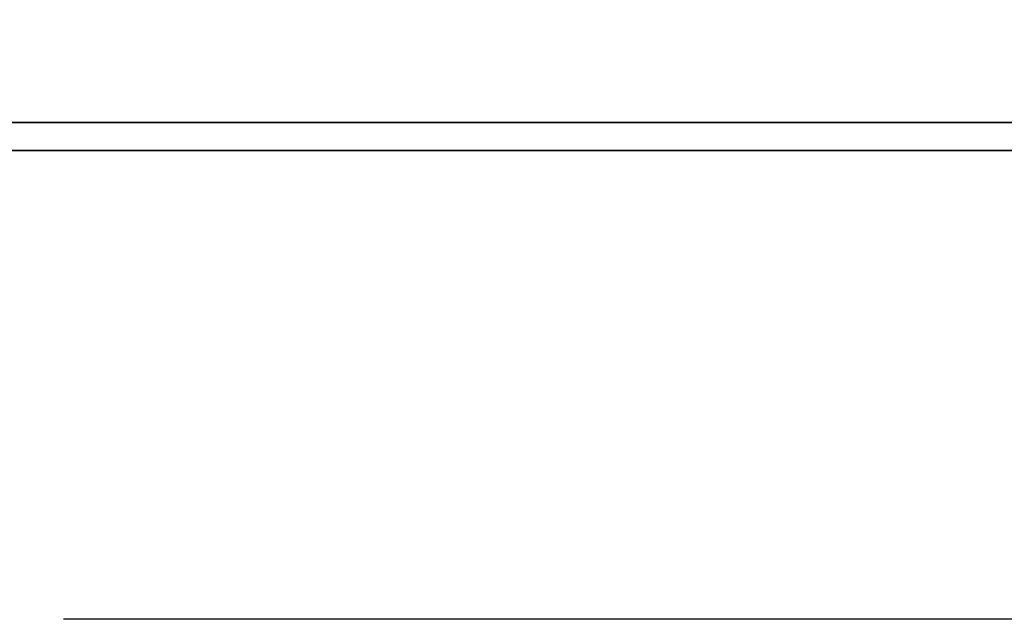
# Model space of a CAD drawing. Extents: x 473 to 1054, y -122 to 208.
# Tile 28 of 40: x 1029.65 to 1033.38, y -68.56 to -66.3. Entities that reach past the tile are written whole.
import ezdxf

# ---------------------------------------------------------------- set-up
doc = ezdxf.new("R2010")
doc.units = 0
doc.header["$MEASUREMENT"] = 0
doc.linetypes.add('CENTER', pattern=[2, 1.25, -0.25, 0.25, -0.25])
for name, color, linetype in [('CL', 1, 'CENTER'), ('DIM', 4, 'CONTINUOUS'), ('layer 1', 7, 'CONTINUOUS')]:
    doc.layers.add(name, color=color, linetype=linetype)

# ---------------------------------------------------------------- blocks, each defined once
blk = doc.blocks.new('TBI MOTION logo(完整正式版)')
at = {"layer": 'layer 1', "color": 22, "lineweight": 35}
blk.add_open_spline([(75.90875, -9.47875), (75.90875, -9.47875), (75.90875, -12.28625), (75.90875, -12.28625), (75.90875, -12.28625), (75.90875, -12.28625), (75.90875, -12.47875), (75.90875, -12.47875), (75.90875, -12.47875), (75.90875, -12.47875), (75.71625, -12.47875), (75.71625, -12.47875), (75.71625, -12.47875), (75.71625, -12.47875), (-88.32875, -12.47875), (-88.32875, -12.47875), (-88.32875, -12.47875), (-88.32875, -12.47875), (-88.32875, -13.29375), (-88.32875, -13.29375), (-88.32875, -13.29375), (-88.32875, -13.29375), (82.89125, -13.29375), (82.89125, -13.29375), (82.89125, -13.29375), (82.89125, -13.29375), (75.90875, -9.47875), (75.90875, -9.47875)], degree=3, knots=[0, 0, 0, 0, 0.14285714, 0.14285714, 0.14285714, 0.14285715, 0.28571429, 0.28571429, 0.28571429, 0.2857143, 0.42857143, 0.42857143, 0.42857143, 0.42857144, 0.57142857, 0.57142857, 0.57142857, 0.57142858, 0.71428571, 0.71428571, 0.71428571, 0.71428572, 0.85714286, 0.85714286, 0.85714286, 0.85714287, 1, 1, 1, 1], dxfattribs=at)

msp = doc.modelspace()

# ---------------------------------------------------------------- linework, layer by layer
at = {"layer": 'CL', "color": 7, "ltscale": 5}
msp.add_line((1046.0706, -68.5642), (997.0706, -68.5642), dxfattribs=at)

# ---------------------------------------------------------------- block references
at = {"layer": 'DIM', "xscale": 0.1295999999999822, "yscale": 0.1295999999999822, "zscale": 0.1295999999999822}
msp.add_blockref('TBI MOTION logo(完整正式版)', (1028.9871, -65.0669), dxfattribs=at)

doc.saveas('drawing.dxf')
